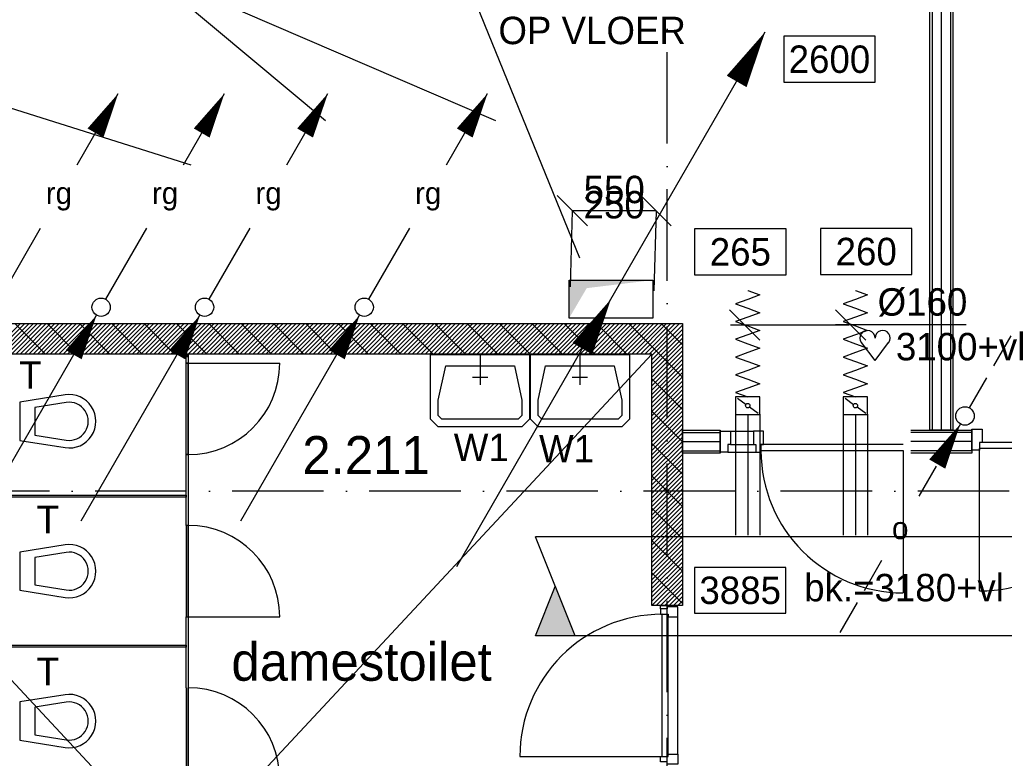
# Model space of a CAD drawing. Extents: x -1448 to 118900, y -195097 to 442500.
# Tile 40 of 103: x 28015 to 34479, y 412220 to 417067. Entities that reach past the tile are written whole.
import ezdxf
from ezdxf.enums import TextEntityAlignment as Align

# ---------------------------------------------------------------- set-up
doc = ezdxf.new("R2010")
doc.units = 0
doc.header["$LTSCALE"] = 100
for name, pattern in [('CENTER2', [11.25, 7.5, -1.25, 1.25, -1.25]), ('DASHDOT', [9, 6, -1.5, 0, -1.5]), ('LURETOUR', [6, 4, -2])]:
    doc.linetypes.add(name, pattern=pattern)
doc.layers.get('0').update_dxf_attribs({"linetype": 'CONTINUOUS'})
for name, color, linetype in [('AL$7----_STRAMIEN', 1, 'DASHDOT'), ('AL22----_BINNENWAND', 7, 'CONTINUOUS'), ('AL22----_CAMPINGWANDJE', 1, 'CONTINUOUS'), ('AL28----_KONSTRUKTIE', 3, 'CONTINUOUS'), ('AL31----_DRAAIRICHTING', 1, 'CONTINUOUS'), ('AL32----_BINNENKOZ', 7, 'CONTINUOUS'), ('AL32----_DRAAIR', 7, 'CONTINUOUS'), ('AL32----_DRAAIRICHTING', 1, 'CONTINUOUS'), ('AL74----_INRSANITAIR', 7, 'CONTINUOUS'), ('ALL-----_REFLIJNEN', 8, 'CONTINUOUS'), ('ALXAA---_GEWBETON', 12, 'CONTINUOUS'), ('ALXAB---_PREFABBETON', 1, 'CONTINUOUS'), ('BOUW', 8, 'CONTINUOUS'), ('WL$1----', 4, 'CONTINUOUS'), ('WL5233--', 4, 'CONTINUOUS'), ('WL570---', 3, 'CONTINUOUS'), ('WL570---_HARTLIJN', 1, 'CONTINUOUS'), ('WL570---_RETOUR', 3, 'CONTINUOUS'), ('WM521---', 1, 'CONTINUOUS'), ('WM570---', 1, 'CONTINUOUS')]:
    doc.layers.add(name, color=color, linetype=linetype)
doc.styles.add('BURO-018', font='BUROFONT.shx', dxfattribs={"height": 180})
doc.styles.add('BURO-025', font='BUROFONT.shx', dxfattribs={"height": 250})

# ---------------------------------------------------------------- blocks, each defined once
blk = doc.blocks.new('LU-2-KIZ')
at = {"color": 0, "linetype": 'CONTINUOUS'}
for p, q in [((-0.5, 0.5), (0.5, 0.5)), ((-0.5, -0.5), (-0.5, 0.5)), ((0.5, 0.5), (0.5, -0.5)), ((0.5, -0.5), (-0.5, -0.5))]:
    blk.add_line(p, q, dxfattribs=at)
for points in [[(-0.5, 0.5), (-0.289, 0.289), (0.5, 0.5)], [(-0.5, 0.5), (-0.289, 0.289), (-0.5, -0.5)]]:
    blk.add_solid(points, dxfattribs=at)
blk = doc.blocks.new('LU-PIJL1')
at = {"color": 0, "linetype": 'CONTINUOUS'}
blk.add_line((0, 0), (10.125, 17.537), dxfattribs=at)
blk.add_lwpolyline([(10.125, 17.537, 0, 1.5, 0), (8.25, 14.289, 1.5, 1.5, 0)], format="xyseb", dxfattribs=at)
blk = doc.blocks.new('*U41', base_point=(30959.2, 57130.5))
at = {"layer": 'WM570---', "linetype": 'CONTINUOUS'}
for p, q in [((31058.9, 57505.2), (30859.5, 57305.7)), ((30959.2, 57405.5), (30959.2, 56855.5)), ((31058.9, 56955.2), (30859.5, 56755.7))]:
    blk.add_line(p, q, dxfattribs=at)
at = {"layer": 'WM570---', "linetype": 'CONTINUOUS', "style": 'BURO-018'}
for s, p in [('550', (30909.2, 57130.5)), ('250', (31009.2, 57130.5))]:
    blk.add_text(s, height=180, rotation=90, dxfattribs=at).set_placement(p, align=Align.CENTER)
blk = doc.blocks.new('LU-ORND')
at = {"color": 0, "linetype": 'CONTINUOUS'}
for p, q in [((-3, 1.5), (-3, -1.5)), ((3, 1.5), (-3, 1.5)), ((3, -1.5), (3, 1.5)), ((-3, -1.5), (3, -1.5))]:
    blk.add_line(p, q, dxfattribs=at)
blk = doc.blocks.new('A$C1981370E')
at = {"layer": 'WM570---'}
ref = blk.add_blockref('LU-ORND', (300, 150), dxfattribs=dict(at, xscale=100, yscale=100, zscale=100))
ref.add_attrib('LU_TEXT1', '2600', dxfattribs={"layer": '0', "color": 1, "linetype": 'CONTINUOUS', "height": 180, "style": 'BURO-018'}).set_placement((300, 150), align=Align.MIDDLE)
blk = doc.blocks.new('LDV5')
at = {"color": 0, "linetype": 'CONTINUOUS'}
for p, q in [((4.5, 7.794), (6.75, 11.691)), ((0.25, 0.433), (2.5, 4.33)), ((-6.75, -11.691), (-0.25, -0.433))]:
    blk.add_line(p, q, dxfattribs=at)
for points in [[(6.75, 11.691, 0, 1, 0), (5.5, 9.526, 1, 1, 0)], [(-0.25, -0.433, 0, 1, 0), (-1.5, -2.598, 1, 1, 0)]]:
    blk.add_lwpolyline(points, format="xyseb", dxfattribs=at)
blk.add_circle((0, 0), 0.5, dxfattribs=at)
at = {"color": 0, "linetype": 'CONTINUOUS', "style": 'BURO-018'}
blk.add_attdef('LD_TEXT1', text='', height=1.8, dxfattribs=at).set_placement((3.5, 6.062), align=Align.MIDDLE)
blk = doc.blocks.new('LDV4123')
at = {"color": 0, "linetype": 'CONTINUOUS'}
for p, q in [((-0.25, -0.433), (-1.187, -2.057)), ((-1.562, -2.706), (-2.5, -4.33)), ((-5.437, -9.418), (-4.5, -7.794)), ((-6.75, -11.691), (-5.812, -10.068))]:
    blk.add_line(p, q, dxfattribs=at)
blk.add_lwpolyline([(-0.25, -0.433, 0, 1, 0), (-1.5, -2.598, 1, 1, 0)], format="xyseb", dxfattribs=at)
blk.add_circle((0, 0), 0.5, dxfattribs=at)
at = {"color": 0, "linetype": 'CONTINUOUS', "style": 'BURO-018'}
blk.add_attdef('LD_TEXT1', text='', height=1.8, dxfattribs=at).set_placement((-3.5, -6.062), align=Align.MIDDLE)
blk = doc.blocks.new('LDV1123')
at = {"color": 0, "linetype": 'CONTINUOUS'}
for p, q in [((6.75, 11.691), (5.812, 10.068)), ((5.437, 9.418), (4.5, 7.794)), ((1.562, 2.706), (2.5, 4.33)), ((0.25, 0.433), (1.187, 2.057))]:
    blk.add_line(p, q, dxfattribs=at)
blk.add_lwpolyline([(6.75, 11.691, 0, 1, 0), (5.5, 9.526, 1, 1, 0)], format="xyseb", dxfattribs=at)
blk.add_circle((0, 0), 0.5, dxfattribs=at)
at = {"color": 0, "linetype": 'CONTINUOUS', "style": 'BURO-018'}
blk.add_attdef('LD_TEXT1', text='', height=1.8, dxfattribs=at).set_placement((3.5, 6.062), align=Align.MIDDLE)
blk = doc.blocks.new('LU-2D-K-28A')
at = {"color": 0, "linetype": 'CONTINUOUS'}
for p, q in [((-0.5, 325), (0.5, 325)), ((-0.5, -325), (0.5, -325))]:
    blk.add_line(p, q, dxfattribs=at)
blk = doc.blocks.new('LU-2-KB')
at = {"color": 0, "linetype": 'CONTINUOUS'}
for p, q in [((-0.4, 0.5), (0, -0.5)), ((-0.4, 0.5), (0, 0.5)), ((0, 0.5), (-0.2, 0))]:
    blk.add_line(p, q, dxfattribs=at)
blk.add_solid([(-0.4, 0.5), (0, 0.5), (-0.2, 0)], dxfattribs=at)
blk = doc.blocks.new('LU-1D-K-A0')
at = {"color": 0, "linetype": 'CONTINUOUS'}
for p, q in [((-0.5, 80), (0.5, 80)), ((-0.5, -80), (0.5, -80))]:
    blk.add_line(p, q, dxfattribs=at)
at = {"layer": 'WL570---_HARTLIJN', "linetype": 'CENTER2'}
blk.add_line((-0.5, 0), (0.5, 0), dxfattribs=at)
blk = doc.blocks.new('LU-1D-KL1-A073')
at = {"color": 0, "linetype": 'CONTINUOUS'}
for p, q in [((-57.5, 80), (-57.5, -80)), ((57.5, 80), (-57.5, 80)), ((49.1, 68.3), (8.4, 11.7)), ((57.5, -80), (57.5, 80)), ((-8.4, -11.7), (-49.1, -68.3)), ((-57.5, -80), (57.5, -80))]:
    blk.add_line(p, q, dxfattribs=at)
blk.add_circle((0, 0), 14.4, dxfattribs=at)
blk = doc.blocks.new('LU-1D-F-A02BC')
at = {"color": 0, "linetype": 'CONTINUOUS'}
for p, q in [((-349.4, 0), (-320.3, 80)), ((-320.3, 80), (-291.2, 0)), ((-232.9, 0), (-203.8, 80)), ((-203.8, 80), (-174.7, 0)), ((-116.5, 0), (-87.4, 80)), ((-87.4, 80), (-58.2, 0)), ((0, 0), (29.1, 80)), ((29.1, 80), (58.2, 0)), ((116.5, 0), (145.6, 80)), ((145.6, 80), (174.7, 0)), ((232.9, 0), (262.1, 80)), ((262.1, 80), (291.2, 0)), ((-350, 0), (-349.4, 0)), ((-291.2, 0), (-262.1, -80)), ((-262.1, -80), (-232.9, 0)), ((-174.7, 0), (-145.6, -80)), ((-145.6, -80), (-116.5, 0)), ((-58.2, 0), (-29.1, -80)), ((-29.1, -80), (0, 0)), ((58.2, 0), (87.4, -80)), ((87.4, -80), (116.5, 0)), ((174.7, 0), (203.8, -80)), ((203.8, -80), (232.9, 0)), ((291.2, 0), (320.3, -80)), ((320.3, -80), (349.4, 0)), ((349.4, 0), (350, 0))]:
    blk.add_line(p, q, dxfattribs=at)
blk = doc.blocks.new('HART')
at = {"color": 1}
for q in [(-39.7, 52.4), (39.7, 52.4)]:
    blk.add_line((0, 0), q, dxfattribs=at)
for centre, start, end in [((-22.1, 65.7), 0, 217.1867), ((22.1, 65.7), 322.8133, 180)]:
    blk.add_arc(centre, 22.1, start, end, dxfattribs=at)

msp = doc.modelspace()

# ---------------------------------------------------------------- linework, layer by layer
at = {"layer": 'AL$7----_STRAMIEN', "color": 1}
msp.add_line((37210.9, 413972.7), (2467.7, 413972.7), dxfattribs=at)
msp.add_lwpolyline([(32265.4, 371249), (32265.4, 439880.9)], dxfattribs=at)
at = {"layer": 'AL22----_BINNENWAND', "color": 8}
for p, q in [((33990.4, 414372.7), (33990.4, 421082.7)), ((34140.4, 421082.7), (34140.4, 414372.7)), ((33865.4, 414372.7), (34265.4, 414372.7)), ((34140.4, 414372.7), (33990.4, 414372.7)), ((34265.4, 414222.7), (33865.4, 414222.7))]:
    msp.add_line(p, q, dxfattribs=at)
at = {"layer": 'AL22----_BINNENWAND', "color": 8, "linetype": 'CONTINUOUS'}
for p, q in [((34005.4, 421082.7), (34005.4, 414372.7)), ((34125.4, 421082.7), (34125.4, 414372.7)), ((34265.4, 414357.7), (33865.4, 414357.7)), ((34265.4, 414237.7), (33865.4, 414237.7))]:
    msp.add_line(p, q, dxfattribs=at)
at = {"layer": 'AL22----_CAMPINGWANDJE', "color": 8}
for p, q in [((29108.9, 414812.7), (29108.9, 414872.7)), ((29108.9, 414872.7), (29121.9, 414872.7)), ((29121.9, 414872.7), (29121.9, 414812.7)), ((29121.9, 414812.7), (29108.9, 414812.7)), ((29108.9, 413747.7), (29108.9, 414212.7)), ((29108.9, 414212.7), (29121.9, 414212.7)), ((29121.9, 414212.7), (29121.9, 413747.7)), ((27865.4, 413946.2), (29108.9, 413946.2)), ((29108.9, 413933.2), (27865.4, 413933.2)), ((29108.9, 413946.2), (29108.9, 413933.2)), ((29121.9, 413747.7), (29108.9, 413747.7)), ((29108.9, 412682.7), (29108.9, 413147.7)), ((29121.9, 413147.7), (29121.9, 412682.7)), ((27865.4, 412962.2), (29108.9, 412962.2)), ((29108.9, 412949.2), (27865.4, 412949.2))]:
    msp.add_line(p, q, dxfattribs=at)
at = {"layer": 'AL28----_KONSTRUKTIE', "color": 8}
for p, q in [((27265.4, 415072.7), (32365.4, 415072.7)), ((32365.4, 415072.7), (32365.4, 413222.7)), ((32165.4, 414872.7), (27865.4, 414872.7)), ((32165.4, 413222.7), (32165.4, 414872.7)), ((32365.4, 413222.7), (32165.4, 413222.7))]:
    msp.add_line(p, q, dxfattribs=at)
at = {"layer": 'AL31----_DRAAIRICHTING', "color": 8}
for p, q in [((30195.5, 414872.7), (30395.5, 415072.7)), ((30223.8, 414872.7), (30423.8, 415072.7)), ((30252.1, 414872.7), (30452.1, 415072.7)), ((30280.4, 414872.7), (30480.4, 415072.7)), ((30308.7, 414872.7), (30508.7, 415072.7)), ((30316.9, 415072.7), (30516.9, 414872.7)), ((30337, 414872.7), (30537, 415072.7)), ((30365.2, 414872.7), (30565.2, 415072.7)), ((30393.5, 414872.7), (30593.5, 415072.7)), ((30421.8, 414872.7), (30621.8, 415072.7)), ((30450.1, 414872.7), (30650.1, 415072.7)), ((30478.4, 414872.7), (30678.4, 415072.7)), ((30506.7, 414872.7), (30706.7, 415072.7)), ((30529, 415072.7), (30729, 414872.7)), ((30534.9, 414872.7), (30734.9, 415072.7)), ((30563.2, 414872.7), (30763.2, 415072.7)), ((30591.5, 414872.7), (30791.5, 415072.7)), ((30619.8, 414872.7), (30819.8, 415072.7)), ((30648.1, 414872.7), (30848.1, 415072.7)), ((30676.4, 414872.7), (30876.4, 415072.7)), ((30704.7, 414872.7), (30904.7, 415072.7)), ((30732.9, 414872.7), (30932.9, 415072.7)), ((30741.1, 415072.7), (30941.1, 414872.7)), ((30761.2, 414872.7), (30961.2, 415072.7)), ((30789.5, 414872.7), (30989.5, 415072.7)), ((30817.8, 414872.7), (31017.8, 415072.7)), ((30846.1, 414872.7), (31046.1, 415072.7)), ((30874.4, 414872.7), (31074.4, 415072.7)), ((30902.6, 414872.7), (31102.6, 415072.7)), ((30930.9, 414872.7), (31130.9, 415072.7)), ((30953.3, 415072.7), (31153.3, 414872.7)), ((30959.2, 414872.7), (31159.2, 415072.7)), ((30987.5, 414872.7), (31187.5, 415072.7)), ((31015.8, 414872.7), (31215.8, 415072.7)), ((31044.1, 414872.7), (31244.1, 415072.7)), ((31072.3, 414872.7), (31272.3, 415072.7)), ((31100.6, 414872.7), (31300.6, 415072.7)), ((31128.9, 414872.7), (31328.9, 415072.7)), ((31157.2, 414872.7), (31357.2, 415072.7)), ((31165.4, 415072.7), (31365.4, 414872.7)), ((31185.5, 414872.7), (31385.5, 415072.7)), ((31213.8, 414872.7), (31413.8, 415072.7)), ((31242.1, 414872.7), (31442.1, 415072.7)), ((31270.3, 414872.7), (31470.3, 415072.7)), ((31298.6, 414872.7), (31498.6, 415072.7)), ((31326.9, 414872.7), (31526.9, 415072.7)), ((31355.2, 414872.7), (31555.2, 415072.7)), ((31377.5, 415072.7), (31577.5, 414872.7)), ((31383.5, 414872.7), (31583.5, 415072.7)), ((31411.8, 414872.7), (31611.8, 415072.7)), ((31440, 414872.7), (31640, 415072.7)), ((31468.3, 414872.7), (31668.3, 415072.7)), ((31496.6, 414872.7), (31696.6, 415072.7)), ((31524.9, 414872.7), (31724.9, 415072.7)), ((31553.2, 414872.7), (31753.2, 415072.7)), ((31581.5, 414872.7), (31781.5, 415072.7)), ((31589.7, 415072.7), (31789.7, 414872.7)), ((31609.8, 414872.7), (31809.8, 415072.7)), ((31638, 414872.7), (31838, 415072.7)), ((31666.3, 414872.7), (31866.3, 415072.7)), ((31694.6, 414872.7), (31894.6, 415072.7)), ((31722.9, 414872.7), (31922.9, 415072.7)), ((31751.2, 414872.7), (31951.2, 415072.7)), ((31779.5, 414872.7), (31979.5, 415072.7)), ((31801.8, 415072.7), (32001.8, 414872.7)), ((31807.7, 414872.7), (32007.7, 415072.7)), ((31836, 414872.7), (32036, 415072.7)), ((31864.3, 414872.7), (32064.3, 415072.7)), ((31892.6, 414872.7), (32092.6, 415072.7)), ((31920.9, 414872.7), (32120.9, 415072.7)), ((31949.2, 414872.7), (32149.2, 415072.7)), ((31977.4, 414872.7), (32177.4, 415072.7)), ((32005.7, 414872.7), (32205.7, 415072.7)), ((32013.9, 415072.7), (32365.4, 414721.3)), ((32034, 414872.7), (32234, 415072.7)), ((32062.3, 414872.7), (32262.3, 415072.7)), ((32090.6, 414872.7), (32290.6, 415072.7)), ((32118.9, 414872.7), (32318.9, 415072.7)), ((32147.2, 414872.7), (32347.2, 415072.7)), ((32165.4, 414862.7), (32365.4, 415062.7)), ((32226.1, 415072.7), (32365.4, 414933.4)), ((32165.4, 414834.4), (32365.4, 415034.4)), ((32165.4, 414806.1), (32365.4, 415006.1)), ((32165.4, 414777.8), (32365.4, 414977.8)), ((32165.4, 414749.5), (32365.4, 414949.5)), ((30712.3, 414569.6), (30712.3, 414869.6)), ((30712.3, 414869.6), (31362.3, 414869.6)), ((31362.3, 414869.6), (31362.3, 414569.6)), ((31367.9, 414569.6), (31367.9, 414869.6)), ((31367.9, 414869.6), (32017.9, 414869.6)), ((32017.9, 414869.6), (32017.9, 414569.6)), ((32165.4, 414721.3), (32365.4, 414921.3)), ((32165.4, 414693), (32365.4, 414893)), ((32165.4, 414664.7), (32365.4, 414864.7)), ((29121.9, 414212.7), (29121.9, 414812.7)), ((29121.9, 414812.7), (29721.9, 414812.7)), ((32165.4, 414636.4), (32365.4, 414836.4)), ((32165.4, 414608.1), (32365.4, 414808.1)), ((30762.3, 414569.6), (30812.3, 414794.6)), ((30812.3, 414794.6), (31262.3, 414794.6)), ((31262.3, 414794.6), (31312.3, 414569.6)), ((31417.9, 414569.6), (31467.9, 414794.6)), ((31467.9, 414794.6), (31917.9, 414794.6)), ((31917.9, 414794.6), (31967.9, 414569.6)), ((32165.4, 414579.8), (32365.4, 414779.8)), ((32165.4, 414551.6), (32365.4, 414751.6)), ((32165.4, 414523.3), (32365.4, 414723.3)), ((32165.4, 414709.1), (32365.4, 414509.1)), ((32165.4, 414495), (32365.4, 414695)), ((32165.4, 414466.7), (32365.4, 414666.7)), ((32165.4, 414438.4), (32365.4, 414638.4)), ((32165.4, 414410.1), (32365.4, 414610.1)), ((30712.3, 414444.6), (30712.3, 414569.6)), ((30762.3, 414469.6), (30762.3, 414569.6)), ((31312.3, 414569.6), (31312.3, 414469.6)), ((31362.3, 414569.6), (31362.3, 414444.6)), ((31367.9, 414444.6), (31367.9, 414569.6)), ((31417.9, 414469.6), (31417.9, 414569.6)), ((31967.9, 414569.6), (31967.9, 414469.6)), ((32017.9, 414569.6), (32017.9, 414444.6)), ((32165.4, 414381.8), (32365.4, 414581.8)), ((32165.4, 414353.6), (32365.4, 414553.6)), ((32165.4, 414325.3), (32365.4, 414525.3)), ((32165.4, 414497), (32365.4, 414297)), ((32165.4, 414297), (32365.4, 414497)), ((30762.3, 414394.6), (30712.3, 414444.6)), ((30787.3, 414444.6), (30762.3, 414469.6)), ((31287.3, 414444.6), (30787.3, 414444.6)), ((31312.3, 414469.6), (31287.3, 414444.6)), ((31362.3, 414444.6), (31312.3, 414394.6)), ((31417.9, 414394.6), (31367.9, 414444.6)), ((31442.9, 414444.6), (31417.9, 414469.6)), ((31942.9, 414444.6), (31442.9, 414444.6)), ((31967.9, 414469.6), (31942.9, 414444.6)), ((32017.9, 414444.6), (31967.9, 414394.6)), ((32165.4, 414268.7), (32365.4, 414468.7)), ((32165.4, 414240.4), (32365.4, 414440.4)), ((32165.4, 414212.1), (32365.4, 414412.1)), ((31312.3, 414394.6), (30762.3, 414394.6)), ((31967.9, 414394.6), (31417.9, 414394.6)), ((32165.4, 414183.9), (32365.4, 414383.9)), ((32165.4, 414155.6), (32365.4, 414355.6)), ((32365.4, 414372.7), (32614.4, 414372.7)), ((32365.4, 414222.7), (32365.4, 414372.7)), ((32365.4, 414357.7), (32614.4, 414357.7)), ((32614.4, 414372.7), (32614.4, 414222.7)), ((32614.4, 414228.2), (32614.4, 414367.2)), ((32614.4, 414367.2), (32681.4, 414367.2)), ((32681.4, 414367.2), (32831.4, 414367.2)), ((32681.4, 414367.2), (32681.4, 414279.2)), ((32898.4, 414367.2), (32831.4, 414367.2)), ((32831.4, 414367.2), (32831.4, 414279.2)), ((32898.4, 414279.2), (32898.4, 414367.2)), ((32165.4, 414127.3), (32365.4, 414327.3)), ((32165.4, 414099), (32365.4, 414299)), ((32165.4, 414284.9), (32365.4, 414084.9)), ((32365.4, 414297.7), (32614.4, 414297.7)), ((32165.4, 414070.7), (32365.4, 414270.7)), ((32165.4, 414042.4), (32365.4, 414242.4)), ((32365.4, 414237.7), (32614.4, 414237.7)), ((32614.4, 414222.7), (32365.4, 414222.7)), ((32664.4, 414228.2), (32614.4, 414228.2)), ((32681.4, 414279.2), (32664.4, 414279.2)), ((32664.4, 414279.2), (32664.4, 414228.2)), ((32664.4, 414228.2), (32848.4, 414228.2)), ((32681.4, 414279.2), (32831.4, 414279.2)), ((32831.4, 414279.2), (32848.4, 414279.2)), ((32848.4, 414279.2), (32848.4, 414228.2)), ((32848.4, 414228.2), (32881.4, 414228.2)), ((32848.4, 414228.2), (32881.4, 414228.2)), ((32881.4, 414279.2), (32881.4, 414239.2)), ((32881.4, 414228.2), (32881.4, 414279.2)), ((32881.4, 414279.2), (32898.4, 414279.2)), ((32165.4, 414014.2), (32365.4, 414214.2)), ((32165.4, 413985.9), (32365.4, 414185.9)), ((32165.4, 413957.6), (32365.4, 414157.6)), ((32165.4, 413929.3), (32365.4, 414129.3)), ((32165.4, 413901), (32365.4, 414101)), ((32165.4, 414072.7), (32365.4, 413872.7)), ((32165.4, 413872.7), (32365.4, 414072.7)), ((32165.4, 413844.4), (32365.4, 414044.4)), ((32165.4, 413816.2), (32365.4, 414016.2)), ((32165.4, 413787.9), (32365.4, 413987.9)), ((29121.9, 413747.7), (29121.9, 413147.7)), ((29121.9, 413147.7), (29721.9, 413147.7)), ((29121.9, 412682.7), (29121.9, 412082.7))]:
    msp.add_line(p, q, dxfattribs=at)
for points in [[(31037.3, 414869.6), (31037.3, 414669.6)], [(31692.9, 414869.6), (31692.9, 414669.6)], [(31087.3, 414719.6), (30987.3, 414719.6)], [(31742.9, 414719.6), (31642.9, 414719.6)]]:
    msp.add_lwpolyline(points, dxfattribs=at)
for centre, start, end in [((29121.9, 414812.7), 270, 0), ((29121.9, 413147.7), 0, 90), ((29121.9, 412082.7), 0, 90)]:
    msp.add_arc(centre, 600, start, end, dxfattribs=at)
at = {"layer": 'AL32----_BINNENKOZ', "color": 8}
for p, q in [((29108.9, 414212.7), (29108.9, 414812.7)), ((29108.9, 414812.7), (29121.9, 414812.7)), ((29121.9, 414812.7), (29121.9, 414212.7)), ((33815.4, 414279.2), (32881.4, 414279.2)), ((32881.4, 414239.2), (33815.4, 414239.2)), ((29121.9, 414212.7), (29108.9, 414212.7)), ((29108.9, 413747.7), (29108.9, 413147.7)), ((29121.9, 413747.7), (29108.9, 413747.7)), ((29121.9, 413147.7), (29121.9, 413747.7)), ((29108.9, 412682.7), (29108.9, 412082.7)), ((29121.9, 412082.7), (29121.9, 412682.7))]:
    msp.add_line(p, q, dxfattribs=at)
for points in [[(32221.4, 413199.7), (32221.4, 413222.7), (32265.4, 413222.7), (32265.4, 413199.7)], [(32221.4, 413199.7), (32221.4, 413164.7), (32272.4, 413164.7), (32272.4, 413147.7), (32335.4, 413147.7), (32335.4, 413214.7), (32265.4, 413214.7), (32265.4, 413199.7), (32221.4, 413199.7)], [(32232.4, 412230.7), (32232.4, 413164.7)], [(32272.4, 412230.7), (32272.4, 413164.7)], [(32221.4, 412195.7), (32221.4, 412230.7), (32272.4, 412230.7), (32272.4, 412247.7), (32335.4, 412247.7), (32335.4, 412180.7), (32265.4, 412180.7), (32265.4, 412195.7), (32221.4, 412195.7)]]:
    msp.add_lwpolyline(points, dxfattribs=at)
at = {"layer": 'AL32----_BINNENKOZ', "color": 8, "linetype": 'CONTINUOUS'}
msp.add_lwpolyline([(32335.4, 412247.7), (32335.4, 413147.7)], dxfattribs=at)
at = {"layer": 'AL32----_DRAAIR', "color": 8}
msp.add_lwpolyline([(31298.4, 412230.7), (32232.4, 412230.7)], dxfattribs=at)
msp.add_arc((32232.4, 412230.7), 934, 90, 180, dxfattribs=at)
at = {"layer": 'AL32----_DRAAIRICHTING', "color": 8}
for p, q in [((27665.4, 414718.5), (28019.7, 415072.7)), ((27665.4, 414690.2), (28047.9, 415072.7)), ((27876.2, 414872.7), (28076.2, 415072.7)), ((27904.5, 414872.7), (28104.5, 415072.7)), ((27932.8, 414872.7), (28132.8, 415072.7)), ((27961.1, 414872.7), (28161.1, 415072.7)), ((27983.4, 415072.7), (28183.4, 414872.7)), ((27989.4, 414872.7), (28189.4, 415072.7)), ((28017.6, 414872.7), (28217.6, 415072.7)), ((28045.9, 414872.7), (28245.9, 415072.7)), ((28074.2, 414872.7), (28274.2, 415072.7)), ((28102.5, 414872.7), (28302.5, 415072.7)), ((28130.8, 414872.7), (28330.8, 415072.7)), ((28159.1, 414872.7), (28359.1, 415072.7)), ((28187.4, 414872.7), (28387.4, 415072.7)), ((28195.5, 415072.7), (28395.5, 414872.7)), ((28215.6, 414872.7), (28415.6, 415072.7)), ((28243.9, 414872.7), (28443.9, 415072.7)), ((28272.2, 414872.7), (28472.2, 415072.7)), ((28300.5, 414872.7), (28500.5, 415072.7)), ((28328.8, 414872.7), (28528.8, 415072.7)), ((28357.1, 414872.7), (28557.1, 415072.7)), ((28385.3, 414872.7), (28585.3, 415072.7)), ((28407.7, 415072.7), (28607.7, 414872.7)), ((28413.6, 414872.7), (28613.6, 415072.7)), ((28441.9, 414872.7), (28641.9, 415072.7)), ((28470.2, 414872.7), (28670.2, 415072.7)), ((28312.6, 414604), (28015.4, 414556.2)), ((28015.4, 414556.2), (28015.4, 414306.2)), ((28320.6, 414554.6), (28115.4, 414521.7)), ((28115.4, 414521.7), (28115.4, 414340.8)), ((28440.4, 414381.2), (28440.4, 414381.2)), ((34265.4, 414372.7), (34265.4, 414222.7)), ((34266.1, 414240.7), (34266.1, 414379.7)), ((34266.1, 414379.7), (34333.1, 414379.7)), ((34333.1, 414379.7), (34333.1, 414291.7)), ((28115.4, 414340.8), (28320.6, 414307.8)), ((35250.1, 414291.7), (34316.1, 414291.7)), ((34333.1, 414291.7), (34316.1, 414291.7)), ((34316.1, 414291.7), (34316.1, 414240.7)), ((33815.4, 414239.2), (33815.4, 413305.2)), ((34316.1, 414240.7), (34266.1, 414240.7)), ((35250.1, 414251.7), (34316.1, 414251.7)), ((34316.1, 413317.7), (34316.1, 414251.7))]:
    msp.add_line(p, q, dxfattribs=at)
for centre, radius, start, end in [((28340.4, 414431.2), 125, 260.86729, 99.13271), ((33815.4, 414239.2), 934, 180, 270), ((34316.1, 414251.7), 934, 270, 360)]:
    msp.add_arc(centre, radius, start, end, dxfattribs=at)
at = {"layer": 'AL74----_INRSANITAIR', "color": 8, "linetype": 'CONTINUOUS'}
for p, q in [((28015.4, 414306.2), (28312.6, 414258.4)), ((28265.4, 414256.2), (28265.4, 414256.2)), ((28312.6, 413620.5), (28015.4, 413572.7)), ((28015.4, 413572.7), (28015.4, 413322.7)), ((28320.6, 413571.1), (28115.4, 413538.2)), ((28115.4, 413538.2), (28115.4, 413357.3)), ((28440.4, 413397.7), (28440.4, 413397.7)), ((28015.4, 413322.7), (28312.6, 413274.9)), ((28115.4, 413357.3), (28320.6, 413324.3)), ((28265.4, 413272.7), (28265.4, 413272.7)), ((28312.6, 412637), (28015.4, 412589.2)), ((28015.4, 412589.2), (28015.4, 412339.2)), ((28320.6, 412587.6), (28115.4, 412554.7)), ((28115.4, 412554.7), (28115.4, 412373.8)), ((28440.4, 412414.2), (28440.4, 412414.2)), ((28115.4, 412373.8), (28320.6, 412340.8)), ((28015.4, 412339.2), (28312.6, 412291.4)), ((28265.4, 412289.2), (28265.4, 412289.2))]:
    msp.add_line(p, q, dxfattribs=at)
for centre, radius in [((28340.4, 414431.2), 175), ((28340.4, 413447.7), 175), ((28340.4, 413447.7), 125), ((28340.4, 412464.2), 175), ((28340.4, 412464.2), 125)]:
    msp.add_arc(centre, radius, 260.86729, 99.13271, dxfattribs=at)
at = {"layer": 'ALL-----_REFLIJNEN', "color": 8, "linetype": 'CONTINUOUS'}
for p, q in [((34065.4, 421082.7), (34065.4, 414372.7)), ((29115.4, 414852.7), (29115.4, 414872.7)), ((34262, 414297.7), (33865.4, 414297.7))]:
    msp.add_line(p, q, dxfattribs=at)
at = {"layer": 'ALXAA---_GEWBETON', "color": 8}
for p, q in [((28498.5, 414872.7), (28698.5, 415072.7)), ((28526.8, 414872.7), (28726.8, 415072.7)), ((28555, 414872.7), (28755, 415072.7)), ((28583.3, 414872.7), (28783.3, 415072.7)), ((28611.6, 414872.7), (28811.6, 415072.7)), ((28639.9, 414872.7), (28839.9, 415072.7)), ((28668.2, 414872.7), (28868.2, 415072.7)), ((28696.5, 414872.7), (28896.5, 415072.7)), ((28724.8, 414872.7), (28924.8, 415072.7)), ((28753, 414872.7), (28953, 415072.7)), ((28781.3, 414872.7), (28981.3, 415072.7)), ((28809.6, 414872.7), (29009.6, 415072.7)), ((28837.9, 414872.7), (29037.9, 415072.7)), ((28866.2, 414872.7), (29066.2, 415072.7)), ((28894.5, 414872.7), (29094.5, 415072.7)), ((28922.7, 414872.7), (29122.7, 415072.7)), ((28951, 414872.7), (29151, 415072.7)), ((28979.3, 414872.7), (29179.3, 415072.7)), ((29007.6, 414872.7), (29207.6, 415072.7)), ((29035.9, 414872.7), (29235.9, 415072.7)), ((29064.2, 414872.7), (29264.2, 415072.7)), ((29092.5, 414872.7), (29292.5, 415072.7)), ((29120.7, 414872.7), (29320.7, 415072.7)), ((29149, 414872.7), (29349, 415072.7)), ((29177.3, 414872.7), (29377.3, 415072.7)), ((29205.6, 414872.7), (29405.6, 415072.7)), ((29233.9, 414872.7), (29433.9, 415072.7)), ((29262.2, 414872.7), (29462.2, 415072.7)), ((29290.4, 414872.7), (29490.4, 415072.7)), ((29318.7, 414872.7), (29518.7, 415072.7)), ((29347, 414872.7), (29547, 415072.7)), ((29375.3, 414872.7), (29575.3, 415072.7)), ((29403.6, 414872.7), (29603.6, 415072.7)), ((29431.9, 414872.7), (29631.9, 415072.7)), ((29460.1, 414872.7), (29660.1, 415072.7)), ((29488.4, 414872.7), (29688.4, 415072.7)), ((29516.7, 414872.7), (29716.7, 415072.7)), ((29545, 414872.7), (29745, 415072.7)), ((29573.3, 414872.7), (29773.3, 415072.7)), ((29601.6, 414872.7), (29801.6, 415072.7)), ((29629.9, 414872.7), (29829.9, 415072.7)), ((29658.1, 414872.7), (29858.1, 415072.7)), ((29686.4, 414872.7), (29886.4, 415072.7)), ((29714.7, 414872.7), (29914.7, 415072.7)), ((29743, 414872.7), (29943, 415072.7)), ((29771.3, 414872.7), (29971.3, 415072.7)), ((29799.6, 414872.7), (29999.6, 415072.7)), ((29827.8, 414872.7), (30027.8, 415072.7)), ((29856.1, 414872.7), (30056.1, 415072.7)), ((29884.4, 414872.7), (30084.4, 415072.7)), ((29912.7, 414872.7), (30112.7, 415072.7)), ((29941, 414872.7), (30141, 415072.7)), ((29969.3, 414872.7), (30169.3, 415072.7)), ((29997.5, 414872.7), (30197.5, 415072.7)), ((30025.8, 414872.7), (30225.8, 415072.7)), ((30054.1, 414872.7), (30254.1, 415072.7)), ((30082.4, 414872.7), (30282.4, 415072.7)), ((30110.7, 414872.7), (30310.7, 415072.7)), ((30139, 414872.7), (30339, 415072.7)), ((30167.3, 414872.7), (30367.3, 415072.7)), ((32165.4, 413759.6), (32365.4, 413959.6)), ((32165.4, 413731.3), (32365.4, 413931.3)), ((32165.4, 413703), (32365.4, 413903)), ((32165.4, 413674.7), (32365.4, 413874.7)), ((32165.4, 413646.5), (32365.4, 413846.5)), ((32165.4, 413618.2), (32365.4, 413818.2)), ((32165.4, 413589.9), (32365.4, 413789.9)), ((32165.4, 413561.6), (32365.4, 413761.6)), ((32165.4, 413533.3), (32365.4, 413733.3)), ((32165.4, 413505), (32365.4, 413705)), ((32165.4, 413476.8), (32365.4, 413676.8)), ((32165.4, 413448.5), (32365.4, 413648.5)), ((32165.4, 413420.2), (32365.4, 413620.2)), ((32165.4, 413391.9), (32365.4, 413591.9)), ((32165.4, 413363.6), (32365.4, 413563.6)), ((32165.4, 413335.3), (32365.4, 413535.3)), ((32165.4, 413307), (32365.4, 413507)), ((32165.4, 413278.8), (32365.4, 413478.8)), ((32165.4, 413250.5), (32365.4, 413450.5)), ((32165.9, 413222.7), (32365.4, 413422.2)), ((32194.2, 413222.7), (32365.4, 413393.9)), ((32222.5, 413222.7), (32365.4, 413365.6)), ((32250.8, 413222.7), (32365.4, 413337.3)), ((32279.1, 413222.7), (32365.4, 413309.1)), ((32307.3, 413222.7), (32365.4, 413280.8)), ((32335.6, 413222.7), (32365.4, 413252.5)), ((32363.9, 413222.7), (32365.4, 413224.2)), ((32363.9, 413222.7), (32365.4, 413224.2))]:
    msp.add_line(p, q, dxfattribs=at)
at = {"layer": 'ALXAB---_PREFABBETON', "color": 8}
for p, q in [((28619.8, 415072.7), (28819.8, 414872.7)), ((28831.9, 415072.7), (29031.9, 414872.7)), ((29044.1, 415072.7), (29244.1, 414872.7)), ((29256.2, 415072.7), (29456.2, 414872.7)), ((29468.3, 415072.7), (29668.3, 414872.7)), ((29680.5, 415072.7), (29880.5, 414872.7)), ((29892.6, 415072.7), (30092.6, 414872.7)), ((30104.7, 415072.7), (30304.7, 414872.7)), ((32165.4, 413860.6), (32365.4, 413660.6)), ((32165.4, 413648.5), (32365.4, 413448.5)), ((32165.4, 413436.3), (32365.4, 413236.3)), ((32165.4, 413224.2), (32166.9, 413222.7))]:
    msp.add_line(p, q, dxfattribs=at)
at = {"layer": 'WL$1----', "color": 1}
for p, q in [((28836.6, 417396.3), (30022.5, 416404.1)), ((28836.6, 417396.3), (31139.4, 416404.1)), ((27609.4, 416597), (29139, 416114.7))]:
    msp.add_line(p, q, dxfattribs=at)
at = {"layer": 'WL570---_RETOUR', "linetype": 'LURETOUR'}
for p, q in [((29108.9, 413147.7), (29121.9, 413147.7)), ((29108.9, 413147.7), (29121.9, 413147.7)), ((29108.9, 412962.2), (29108.9, 412949.2))]:
    msp.add_line(p, q, dxfattribs=at)
at = {"layer": 'WM521---'}
for p, q in [((25965.4, 414872.7), (32165.4, 408222.7)), ((25965.4, 408222.7), (32165.4, 414872.7))]:
    msp.add_line(p, q, dxfattribs=at)
at = {"layer": 'WM570---'}
for p, q in [((31692.1, 415500.6), (31016.2, 417162.4)), ((31642.9, 415812.5), (31628.6, 415314.4)), ((32192.9, 415812.5), (32178.6, 415287.8)), ((32874.6, 414964.3), (32675.2, 415163.7)), ((33569.8, 414964.3), (33370.4, 415163.7)), ((32680.9, 415064), (33458.9, 415064)), ((34227.9, 415064), (33370.1, 415064))]:
    msp.add_line(p, q, dxfattribs=at)

# ---------------------------------------------------------------- block references
at = {"layer": 'WL$1----', "color": 2}
ref = msp.add_blockref('LDV5', (27852.4, 415179.9), dxfattribs=dict(at, xscale=120, yscale=120, zscale=120))
ref.add_attrib('LD_TEXT1', 'rg', dxfattribs={"layer": '0', "color": 1, "linetype": 'CONTINUOUS', "height": 144, "style": 'BURO-018'}).set_placement((28272.4, 415907.3), align=Align.MIDDLE)
ref = msp.add_blockref('LDV5', (28549.6, 415179.9), dxfattribs=dict(at, xscale=120, yscale=120, zscale=120))
ref.add_attrib('LD_TEXT1', 'rg', dxfattribs={"layer": '0', "color": 1, "linetype": 'CONTINUOUS', "height": 144, "style": 'BURO-018'}).set_placement((28969.6, 415907.3), align=Align.MIDDLE)
ref = msp.add_blockref('LDV5', (29228.5, 415179.9), dxfattribs=dict(at, xscale=120, yscale=120, zscale=120))
ref.add_attrib('LD_TEXT1', 'rg', dxfattribs={"layer": '0', "color": 1, "linetype": 'CONTINUOUS', "height": 144, "style": 'BURO-018'}).set_placement((29648.5, 415907.3), align=Align.MIDDLE)
ref = msp.add_blockref('LDV5', (30276.6, 415179.9), dxfattribs=dict(at, xscale=120, yscale=120, zscale=120))
ref.add_attrib('LD_TEXT1', 'rg', dxfattribs={"layer": '0', "color": 1, "linetype": 'CONTINUOUS', "height": 144, "style": 'BURO-018'}).set_placement((30696.6, 415907.3), align=Align.MIDDLE)
at = {"layer": 'WL5233--', "color": 2}
ref = msp.add_blockref('LDV1123', (34220.8, 414466.1), dxfattribs=dict(at, xscale=121.5, yscale=121.5, zscale=121.5))
ref.add_attrib('LD_TEXT1', 'o', dxfattribs={"layer": '0', "color": 1, "linetype": 'CONTINUOUS', "height": 145.8, "style": 'BURO-018'}).set_placement((34646.1, 415202.6), align=Align.MIDDLE)
ref = msp.add_blockref('LDV4123', (34220.8, 414466.1), dxfattribs=dict(at, xscale=121.5, yscale=121.5, zscale=121.5))
ref.add_attrib('LD_TEXT1', 'o', dxfattribs={"layer": '0', "color": 1, "linetype": 'CONTINUOUS', "height": 145.8, "style": 'BURO-018'}).set_placement((33795.6, 413729.5), align=Align.MIDDLE)
at = {"layer": 'WL570---'}
msp.add_blockref('A$C1981370E', (33031.1, 416657.4), dxfattribs=at)
at = {"layer": 'WL570---_RETOUR', "xscale": 100, "yscale": 100, "zscale": 100}
for p in [(31896.6, 415232.7), (30884.1, 413479)]:
    msp.add_blockref('LU-PIJL1', p, dxfattribs=at)
at = {"layer": 'WL570---_RETOUR', "linetype": 'LURETOUR', "xscale": 550, "yscale": 250}
msp.add_blockref('LU-2-KIZ', (31896.6, 415232.7), dxfattribs=at)
at = {"layer": 'WL570---_RETOUR', "linetype": 'LURETOUR', "rotation": 270}
for p in [(32794.9, 414940.2), (33501.7, 414940.2)]:
    msp.add_blockref('LU-1D-F-A02BC', p, dxfattribs=at)
at = {"layer": 'WL570---_RETOUR', "linetype": 'CONTINUOUS', "rotation": 90.0000000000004}
for p in [(32794.9, 414533.8), (33501.7, 414533.8)]:
    msp.add_blockref('LU-1D-KL1-A073', p, dxfattribs=at)
at = {"layer": 'WL570---_RETOUR', "linetype": 'LURETOUR'}
for name, p, xscale, rotation in [('LU-1D-K-A0', (32794.9, 414080.8), 792.9834073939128, 270), ('LU-1D-K-A0', (33501.7, 414080.8), 792.9834073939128, 270), ('LU-2D-K-28A', (34198.3, 413347.7), 5594.549911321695, 180)]:
    msp.add_blockref(name, p, dxfattribs=dict(at, xscale=xscale, rotation=rotation))
at = {"layer": 'WL570---_RETOUR', "linetype": 'LURETOUR', "xscale": 650, "yscale": 650, "zscale": 650, "rotation": 180}
msp.add_blockref('LU-2-KB', (31401, 413347.7), dxfattribs=at)
at = {"layer": 'WM570---', "rotation": 270}
msp.add_blockref('*U41', (31917.9, 415812.5), dxfattribs=at)
at = {"layer": 'WM570---'}
ref = msp.add_blockref('LU-ORND', (32746, 415543.3), dxfattribs=dict(at, xscale=100, yscale=100, zscale=100))
ref.add_attrib('LU_TEXT1', '265', dxfattribs={"layer": '0', "color": 1, "linetype": 'CONTINUOUS', "height": 180, "style": 'BURO-018'}).set_placement((32746, 415543.3), align=Align.MIDDLE)
ref = msp.add_blockref('LU-ORND', (33572.4, 415545.3), dxfattribs=dict(at, xscale=100, yscale=100, zscale=100))
ref.add_attrib('LU_TEXT1', '260', dxfattribs={"layer": '0', "color": 1, "linetype": 'CONTINUOUS', "height": 180, "style": 'BURO-018'}).set_placement((33572.4, 415545.3), align=Align.MIDDLE)
at = {"layer": 'WM570---', "xscale": 2.25, "yscale": 2.25, "zscale": 2.25}
msp.add_blockref('HART', (33630.4, 414829.4), dxfattribs=at)
at = {"layer": 'WM570---'}
ref = msp.add_blockref('LU-ORND', (32745.1, 413322.4), dxfattribs=dict(at, xscale=100, yscale=100, zscale=100))
ref.add_attrib('LU_TEXT1', '3885', dxfattribs={"layer": '0', "color": 1, "linetype": 'CONTINUOUS', "height": 180, "style": 'BURO-018'}).set_placement((32745.1, 413322.4), align=Align.MIDDLE)

# ---------------------------------------------------------------- texts
at = {"layer": 'BOUW', "color": 1, "style": 'BURO-018'}
for s, p in [('T', (28011.6, 414645.2)), ('W1', (30864.8, 414169.7)), ('W1', (31424.7, 414161)), ('T', (28126.1, 413696.9)), ('T', (28126.1, 412699.5))]:
    msp.add_text(s, height=180, dxfattribs=at).set_placement(p)
at = {"layer": 'BOUW', "style": 'BURO-025'}
for s, p in [('2.211', (29870.2, 414084.3)), ('damestoilet', (29404.9, 412728.7))]:
    msp.add_text(s, height=250, dxfattribs=at).set_placement(p)
at = {"layer": 'WL570---', "color": 1, "style": 'BURO-018'}
msp.add_text('OP VLOER', height=180, dxfattribs=at).set_placement((31157.9, 416906))
at = {"layer": 'WM570---', "linetype": 'CONTINUOUS', "style": 'BURO-018'}
msp.add_text('%%c160', height=180, dxfattribs=at).set_placement((33647.3, 415124.5))
at = {"layer": 'WM570---', "color": 1, "style": 'BURO-018'}
for s, p in [('3100+vl', (33767.2, 414831.2)), ('bk.=3180+vl', (33165.1, 413249.9))]:
    msp.add_text(s, height=180, dxfattribs=at).set_placement(p)

doc.saveas('drawing.dxf')
